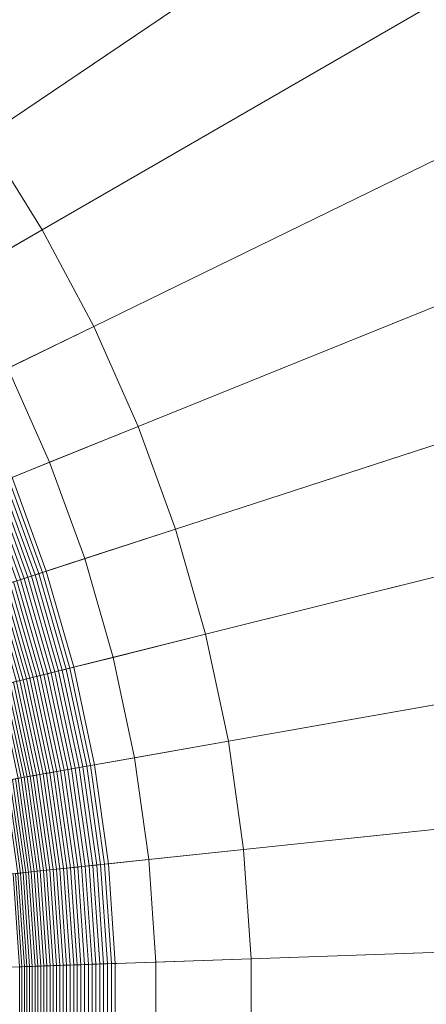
# Model space of a CAD drawing. Header units: millimetres. Extents: x -219 to 220, y -220 to 220.
# Tile 117 of 146: x 44 to 57, y 0 to 32. Entities that reach past the tile are written whole.
import ezdxf

# ---------------------------------------------------------------- set-up
doc = ezdxf.new("R2010")
doc.units = ezdxf.units.MM
doc.layers.add('LUCIDO_1', color=1, linetype='Continuous', lineweight=20, true_color=0xff0000)
doc.layers.add('Nessuna', color=7, linetype='Continuous', lineweight=9)

# ---------------------------------------------------------------- blocks, each defined once
blk = doc.blocks.new('Group-1')
at = {"layer": 'Nessuna', "color": 7, "linetype": 'Continuous', "lineweight": 9, "transparency": 33554687}
for points in [[(149.944, 134.616, -79.962), (158.973, 123.856, -79.962), (40.66, 31.419, -89.301), (38.367, 34.151, -89.301)], [(38.367, 34.151, -69.262), (40.66, 31.419, -69.262), (146.908, 114.43, -60.875), (138.566, 124.371, -60.875)], [(158.973, 123.856, -79.962), (167.229, 112.492, -79.962), (42.756, 28.534, -89.301), (40.66, 31.419, -89.301)], [(40.66, 31.419, -69.262), (42.756, 28.534, -69.262), (154.536, 103.93, -60.875), (146.908, 114.43, -60.875)], [(167.229, 112.492, -79.962), (174.673, 100.58, -79.962), (44.646, 25.509, -89.301), (42.756, 28.534, -89.301)], [(42.756, 28.534, -69.262), (44.646, 25.509, -69.262), (161.414, 92.925, -60.875), (154.536, 103.93, -60.875)], [(174.673, 100.58, -79.962), (181.267, 88.177, -79.962), (46.321, 22.36, -89.301), (44.646, 25.509, -89.301)], [(44.646, 25.509, -69.262), (46.321, 22.36, -69.262), (167.506, 81.466, -60.875), (161.414, 92.925, -60.875)], [(181.267, 88.177, -79.962), (186.98, 75.345, -79.962), (47.771, 19.101, -89.301), (46.321, 22.36, -89.301)], [(46.321, 22.36, -69.262), (47.771, 19.101, -69.262), (172.785, 69.61, -60.875), (167.506, 81.466, -60.875)], [(186.98, 75.345, -79.962), (191.785, 62.146, -79.962), (48.991, 15.75, -89.301), (47.771, 19.101, -89.301)], [(47.771, 19.101, -69.262), (48.991, 15.75, -69.262), (177.223, 57.415, -60.875), (172.785, 69.61, -60.875)], [(191.785, 62.146, -79.962), (195.656, 48.644, -79.962), (49.974, 12.321, -89.301), (48.991, 15.75, -89.301)], [(48.991, 15.75, -69.262), (49.974, 12.321, -69.262), (180.801, 44.94, -60.875), (177.223, 57.415, -60.875)], [(195.656, 48.644, -79.962), (198.577, 34.904, -79.962), (50.716, 8.832, -89.301), (49.974, 12.321, -89.301)], [(49.974, 12.321, -69.262), (50.716, 8.832, -69.262), (183.499, 32.246, -60.875), (180.801, 44.94, -60.875)], [(198.577, 34.904, -79.962), (200.532, 20.994, -79.962), (51.212, 5.3, -89.301), (50.716, 8.832, -89.301)], [(50.716, 8.832, -69.262), (51.212, 5.3, -69.262), (185.305, 19.394, -60.875), (183.499, 32.246, -60.875)], [(32.324, 21.497, -70.282), (33.748, 19.217, -70.282), (44.646, 25.509, -69.262), (42.756, 28.534, -69.262)], [(42.756, 28.534, -89.301), (44.646, 25.509, -89.301), (41.95, 23.952, -89.626), (40.175, 26.793, -89.626)], [(33.748, 19.217, -70.282), (35.01, 16.843, -70.282), (46.321, 22.36, -69.262), (44.646, 25.509, -69.262)], [(44.646, 25.509, -89.301), (46.321, 22.36, -89.301), (43.523, 20.995, -89.626), (41.95, 23.952, -89.626)], [(35.01, 16.843, -70.282), (36.104, 14.387, -70.282), (47.771, 19.101, -69.262), (46.321, 22.36, -69.262)], [(46.321, 22.36, -89.301), (47.771, 19.101, -89.301), (44.885, 17.935, -89.626), (43.523, 20.995, -89.626)], [(43.523, 20.995, -89.626), (44.885, 17.935, -89.626), (43.658, 17.439, -89.879), (42.333, 20.415, -89.879)], [(200.532, 20.994, -79.962), (201.511, 6.982, -79.962), (51.461, 1.742, -89.301), (51.212, 5.3, -89.301)], [(51.212, 5.3, -69.262), (51.461, 1.742, -69.262), (186.21, 6.448, -60.875), (185.305, 19.394, -60.875)], [(36.104, 14.387, -70.282), (37.023, 11.861, -70.282), (48.991, 15.75, -69.262), (47.771, 19.101, -69.262)], [(47.771, 19.101, -89.301), (48.991, 15.75, -89.301), (46.031, 14.788, -89.626), (44.885, 17.935, -89.626)], [(44.885, 17.935, -89.626), (46.031, 14.788, -89.626), (44.772, 14.379, -89.879), (43.658, 17.439, -89.879)], [(43.42, 17.343, -89.935), (44.528, 14.299, -89.935), (44.407, 14.26, -89.968), (43.303, 17.296, -89.968)], [(43.539, 17.391, -89.905), (44.65, 14.339, -89.905), (44.528, 14.299, -89.935), (43.42, 17.343, -89.935)], [(43.658, 17.439, -89.879), (44.772, 14.379, -89.879), (44.65, 14.339, -89.905), (43.539, 17.391, -89.905)], [(42.841, 17.109, -90.133), (43.934, 14.106, -90.133), (43.819, 14.069, -90.182), (42.728, 17.064, -90.182)], [(42.955, 17.155, -90.086), (44.051, 14.144, -90.086), (43.934, 14.106, -90.133), (42.841, 17.109, -90.133)], [(43.07, 17.202, -90.044), (44.169, 14.183, -90.044), (44.051, 14.144, -90.086), (42.955, 17.155, -90.086)], [(43.186, 17.249, -90.004), (44.288, 14.221, -90.004), (44.169, 14.183, -90.044), (43.07, 17.202, -90.044)], [(43.303, 17.296, -89.968), (44.407, 14.26, -89.968), (44.288, 14.221, -90.004), (43.186, 17.249, -90.004)], [(37.023, 11.861, -70.282), (37.764, 9.277, -70.282), (49.974, 12.321, -69.262), (48.991, 15.75, -69.262)], [(48.991, 15.75, -89.301), (49.974, 12.321, -89.301), (46.954, 11.568, -89.626), (46.031, 14.788, -89.626)], [(46.031, 14.788, -89.626), (46.954, 11.568, -89.626), (45.67, 11.248, -89.879), (44.772, 14.379, -89.879)], [(44.051, 14.144, -90.086), (44.934, 11.064, -90.086), (44.815, 11.035, -90.133), (43.934, 14.106, -90.133)], [(44.169, 14.183, -90.044), (45.054, 11.094, -90.044), (44.934, 11.064, -90.086), (44.051, 14.144, -90.086)], [(44.288, 14.221, -90.004), (45.176, 11.125, -90.004), (45.054, 11.094, -90.044), (44.169, 14.183, -90.044)], [(44.407, 14.26, -89.968), (45.298, 11.155, -89.968), (45.176, 11.125, -90.004), (44.288, 14.221, -90.004)], [(44.528, 14.299, -89.935), (45.421, 11.186, -89.935), (45.298, 11.155, -89.968), (44.407, 14.26, -89.968)], [(44.65, 14.339, -89.905), (45.545, 11.217, -89.905), (45.421, 11.186, -89.935), (44.528, 14.299, -89.935)], [(44.772, 14.379, -89.879), (45.67, 11.248, -89.879), (45.545, 11.217, -89.905), (44.65, 14.339, -89.905)], [(43.049, 13.819, -90.614), (43.912, 10.81, -90.614), (43.807, 10.783, -90.687), (42.946, 13.785, -90.687)], [(43.154, 13.853, -90.543), (44.02, 10.836, -90.543), (43.912, 10.81, -90.614), (43.049, 13.819, -90.614)], [(43.261, 13.888, -90.475), (44.128, 10.864, -90.475), (44.02, 10.836, -90.543), (43.154, 13.853, -90.543)], [(43.37, 13.923, -90.41), (44.239, 10.891, -90.41), (44.128, 10.864, -90.475), (43.261, 13.888, -90.475)], [(43.48, 13.959, -90.349), (44.351, 10.919, -90.349), (44.239, 10.891, -90.41), (43.37, 13.923, -90.41)], [(43.591, 13.995, -90.29), (44.465, 10.947, -90.29), (44.351, 10.919, -90.349), (43.48, 13.959, -90.349)], [(43.704, 14.032, -90.234), (44.58, 10.976, -90.234), (44.465, 10.947, -90.29), (43.591, 13.995, -90.29)], [(43.819, 14.069, -90.182), (44.697, 11.005, -90.182), (44.58, 10.976, -90.234), (43.704, 14.032, -90.234)], [(43.934, 14.106, -90.133), (44.815, 11.035, -90.133), (44.697, 11.005, -90.182), (43.819, 14.069, -90.182)], [(37.764, 9.277, -70.282), (38.323, 6.647, -70.282), (50.716, 8.832, -69.262), (49.974, 12.321, -69.262)], [(49.974, 12.321, -89.301), (50.716, 8.832, -89.301), (47.65, 8.292, -89.626), (46.954, 11.568, -89.626)], [(46.954, 11.568, -89.626), (47.65, 8.292, -89.626), (46.347, 8.062, -89.879), (45.67, 11.248, -89.879)], [(45.67, 11.248, -89.879), (46.347, 8.062, -89.879), (46.22, 8.04, -89.905), (45.545, 11.217, -89.905)], [(44.351, 10.919, -90.349), (45.009, 7.826, -90.349), (44.895, 7.806, -90.41), (44.239, 10.891, -90.41)], [(44.465, 10.947, -90.29), (45.124, 7.846, -90.29), (45.009, 7.826, -90.349), (44.351, 10.919, -90.349)], [(44.58, 10.976, -90.234), (45.241, 7.867, -90.234), (45.124, 7.846, -90.29), (44.465, 10.947, -90.29)], [(44.697, 11.005, -90.182), (45.36, 7.888, -90.182), (45.241, 7.867, -90.234), (44.58, 10.976, -90.234)], [(44.815, 11.035, -90.133), (45.479, 7.909, -90.133), (45.36, 7.888, -90.182), (44.697, 11.005, -90.182)], [(44.934, 11.064, -90.086), (45.6, 7.93, -90.086), (45.479, 7.909, -90.133), (44.815, 11.035, -90.133)], [(45.054, 11.094, -90.044), (45.722, 7.952, -90.044), (45.6, 7.93, -90.086), (44.934, 11.064, -90.086)], [(45.176, 11.125, -90.004), (45.845, 7.973, -90.004), (45.722, 7.952, -90.044), (45.054, 11.094, -90.044)], [(45.298, 11.155, -89.968), (45.969, 7.995, -89.968), (45.845, 7.973, -90.004), (45.176, 11.125, -90.004)], [(45.421, 11.186, -89.935), (46.094, 8.017, -89.935), (45.969, 7.995, -89.968), (45.298, 11.155, -89.968)], [(45.545, 11.217, -89.905), (46.22, 8.04, -89.905), (46.094, 8.017, -89.935), (45.421, 11.186, -89.935)], [(43.31, 10.66, -91.096), (43.952, 7.64, -91.096), (43.858, 7.623, -91.186), (43.217, 10.636, -91.186)], [(43.405, 10.683, -91.009), (44.049, 7.657, -91.009), (43.952, 7.64, -91.096), (43.31, 10.66, -91.096)], [(43.503, 10.707, -90.924), (44.147, 7.674, -90.924), (44.049, 7.657, -91.009), (43.405, 10.683, -91.009)], [(43.602, 10.732, -90.843), (44.248, 7.692, -90.843), (44.147, 7.674, -90.924), (43.503, 10.707, -90.924)], [(43.704, 10.758, -90.764), (44.351, 7.71, -90.764), (44.248, 7.692, -90.843), (43.602, 10.732, -90.843)], [(43.807, 10.783, -90.687), (44.456, 7.729, -90.687), (44.351, 7.71, -90.764), (43.704, 10.758, -90.764)], [(43.912, 10.81, -90.614), (44.563, 7.747, -90.614), (44.456, 7.729, -90.687), (43.807, 10.783, -90.687)], [(44.02, 10.836, -90.543), (44.672, 7.767, -90.543), (44.563, 7.747, -90.614), (43.912, 10.81, -90.614)], [(44.128, 10.864, -90.475), (44.783, 7.786, -90.475), (44.672, 7.767, -90.543), (44.02, 10.836, -90.543)], [(44.239, 10.891, -90.41), (44.895, 7.806, -90.41), (44.783, 7.786, -90.475), (44.128, 10.864, -90.475)], [(38.323, 6.647, -70.282), (38.697, 3.985, -70.282), (51.212, 5.3, -69.262), (50.716, 8.832, -69.262)], [(50.716, 8.832, -89.301), (51.212, 5.3, -89.301), (48.116, 4.975, -89.626), (47.65, 8.292, -89.626)], [(46.22, 8.04, -89.905), (46.672, 4.823, -89.905), (46.545, 4.81, -89.935), (46.094, 8.017, -89.935)], [(46.347, 8.062, -89.879), (46.8, 4.837, -89.879), (46.672, 4.823, -89.905), (46.22, 8.04, -89.905)], [(47.65, 8.292, -89.626), (48.116, 4.975, -89.626), (46.8, 4.837, -89.879), (46.347, 8.062, -89.879)], [(44.351, 7.71, -90.764), (44.785, 4.625, -90.764), (44.681, 4.614, -90.843), (44.248, 7.692, -90.843)], [(44.456, 7.729, -90.687), (44.891, 4.636, -90.687), (44.785, 4.625, -90.764), (44.351, 7.71, -90.764)], [(44.563, 7.747, -90.614), (44.999, 4.647, -90.614), (44.891, 4.636, -90.687), (44.456, 7.729, -90.687)], [(44.672, 7.767, -90.543), (45.109, 4.659, -90.543), (44.999, 4.647, -90.614), (44.563, 7.747, -90.614)], [(44.783, 7.786, -90.475), (45.22, 4.671, -90.475), (45.109, 4.659, -90.543), (44.672, 7.767, -90.543)], [(44.895, 7.806, -90.41), (45.334, 4.682, -90.41), (45.22, 4.671, -90.475), (44.783, 7.786, -90.475)], [(45.009, 7.826, -90.349), (45.449, 4.695, -90.349), (45.334, 4.682, -90.41), (44.895, 7.806, -90.41)], [(45.124, 7.846, -90.29), (45.566, 4.707, -90.29), (45.449, 4.695, -90.349), (45.009, 7.826, -90.349)], [(45.241, 7.867, -90.234), (45.684, 4.719, -90.234), (45.566, 4.707, -90.29), (45.124, 7.846, -90.29)], [(45.36, 7.888, -90.182), (45.803, 4.732, -90.182), (45.684, 4.719, -90.234), (45.241, 7.867, -90.234)], [(45.479, 7.909, -90.133), (45.924, 4.744, -90.133), (45.803, 4.732, -90.182), (45.36, 7.888, -90.182)], [(45.6, 7.93, -90.086), (46.046, 4.757, -90.086), (45.924, 4.744, -90.133), (45.479, 7.909, -90.133)], [(45.722, 7.952, -90.044), (46.169, 4.77, -90.044), (46.046, 4.757, -90.086), (45.6, 7.93, -90.086)], [(45.845, 7.973, -90.004), (46.294, 4.783, -90.004), (46.169, 4.77, -90.044), (45.722, 7.952, -90.044)], [(45.969, 7.995, -89.968), (46.419, 4.796, -89.968), (46.294, 4.783, -90.004), (45.845, 7.973, -90.004)], [(46.094, 8.017, -89.935), (46.545, 4.81, -89.935), (46.419, 4.796, -89.968), (45.969, 7.995, -89.968)], [(43.505, 7.561, -91.568), (43.93, 4.535, -91.568), (43.847, 4.526, -91.67), (43.423, 7.546, -91.67)], [(43.589, 7.576, -91.469), (44.016, 4.544, -91.469), (43.93, 4.535, -91.568), (43.505, 7.561, -91.568)], [(43.676, 7.591, -91.372), (44.103, 4.553, -91.372), (44.016, 4.544, -91.469), (43.589, 7.576, -91.469)], [(43.766, 7.607, -91.278), (44.194, 4.563, -91.278), (44.103, 4.553, -91.372), (43.676, 7.591, -91.372)], [(43.858, 7.623, -91.186), (44.287, 4.572, -91.186), (44.194, 4.563, -91.278), (43.766, 7.607, -91.278)], [(43.952, 7.64, -91.096), (44.382, 4.582, -91.096), (44.287, 4.572, -91.186), (43.858, 7.623, -91.186)], [(44.049, 7.657, -91.009), (44.479, 4.593, -91.009), (44.382, 4.582, -91.096), (43.952, 7.64, -91.096)], [(44.147, 7.674, -90.924), (44.579, 4.603, -90.924), (44.479, 4.593, -91.009), (44.049, 7.657, -91.009)], [(44.248, 7.692, -90.843), (44.681, 4.614, -90.843), (44.579, 4.603, -90.924), (44.147, 7.674, -90.924)], [(201.511, 6.982, -79.962), (201.511, -7.064, -79.962), (51.461, -1.824, -89.301), (51.461, 1.742, -89.301)], [(51.461, 1.742, -69.262), (51.461, -1.824, -69.262), (186.21, -6.53, -60.875), (186.21, 6.448, -60.875)], [(38.697, 3.985, -70.282), (38.885, 1.303, -70.282), (51.461, 1.742, -69.262), (51.212, 5.3, -69.262)], [(51.212, 5.3, -89.301), (51.461, 1.742, -89.301), (48.35, 1.634, -89.626), (48.116, 4.975, -89.626)], [(46.672, 4.823, -89.905), (46.899, 1.583, -89.905), (46.771, 1.578, -89.935), (46.545, 4.81, -89.935)], [(46.8, 4.837, -89.879), (47.027, 1.587, -89.879), (46.899, 1.583, -89.905), (46.672, 4.823, -89.905)], [(48.116, 4.975, -89.626), (48.35, 1.634, -89.626), (47.027, 1.587, -89.879), (46.8, 4.837, -89.879)], [(43.767, 4.518, -91.773), (43.98, 1.481, -91.773), (43.902, 1.478, -91.879), (43.69, 4.51, -91.879)], [(43.847, 4.526, -91.67), (44.06, 1.484, -91.67), (43.98, 1.481, -91.773), (43.767, 4.518, -91.773)], [(43.93, 4.535, -91.568), (44.143, 1.487, -91.568), (44.06, 1.484, -91.67), (43.847, 4.526, -91.67)], [(44.016, 4.544, -91.469), (44.229, 1.49, -91.469), (44.143, 1.487, -91.568), (43.93, 4.535, -91.568)], [(44.103, 4.553, -91.372), (44.317, 1.493, -91.372), (44.229, 1.49, -91.469), (44.016, 4.544, -91.469)], [(44.194, 4.563, -91.278), (44.408, 1.496, -91.278), (44.317, 1.493, -91.372), (44.103, 4.553, -91.372)], [(44.287, 4.572, -91.186), (44.502, 1.499, -91.186), (44.408, 1.496, -91.278), (44.194, 4.563, -91.278)], [(44.382, 4.582, -91.096), (44.597, 1.503, -91.096), (44.502, 1.499, -91.186), (44.287, 4.572, -91.186)], [(44.479, 4.593, -91.009), (44.695, 1.506, -91.009), (44.597, 1.503, -91.096), (44.382, 4.582, -91.096)], [(44.579, 4.603, -90.924), (44.795, 1.509, -90.924), (44.695, 1.506, -91.009), (44.479, 4.593, -91.009)], [(44.681, 4.614, -90.843), (44.898, 1.513, -90.843), (44.795, 1.509, -90.924), (44.579, 4.603, -90.924)], [(44.785, 4.625, -90.764), (45.002, 1.517, -90.764), (44.898, 1.513, -90.843), (44.681, 4.614, -90.843)], [(44.891, 4.636, -90.687), (45.109, 1.52, -90.687), (45.002, 1.517, -90.764), (44.785, 4.625, -90.764)], [(44.999, 4.647, -90.614), (45.217, 1.524, -90.614), (45.109, 1.52, -90.687), (44.891, 4.636, -90.687)], [(45.109, 4.659, -90.543), (45.328, 1.528, -90.543), (45.217, 1.524, -90.614), (44.999, 4.647, -90.614)], [(45.22, 4.671, -90.475), (45.44, 1.532, -90.475), (45.328, 1.528, -90.543), (45.109, 4.659, -90.543)], [(45.334, 4.682, -90.41), (45.554, 1.536, -90.41), (45.44, 1.532, -90.475), (45.22, 4.671, -90.475)], [(45.449, 4.695, -90.349), (45.67, 1.54, -90.349), (45.554, 1.536, -90.41), (45.334, 4.682, -90.41)], [(45.566, 4.707, -90.29), (45.787, 1.544, -90.29), (45.67, 1.54, -90.349), (45.449, 4.695, -90.349)], [(45.684, 4.719, -90.234), (45.905, 1.548, -90.234), (45.787, 1.544, -90.29), (45.566, 4.707, -90.29)], [(45.803, 4.732, -90.182), (46.026, 1.552, -90.182), (45.905, 1.548, -90.234), (45.684, 4.719, -90.234)], [(45.924, 4.744, -90.133), (46.147, 1.557, -90.133), (46.026, 1.552, -90.182), (45.803, 4.732, -90.182)], [(46.046, 4.757, -90.086), (46.27, 1.561, -90.086), (46.147, 1.557, -90.133), (45.924, 4.744, -90.133)], [(46.169, 4.77, -90.044), (46.394, 1.565, -90.044), (46.27, 1.561, -90.086), (46.046, 4.757, -90.086)], [(46.294, 4.783, -90.004), (46.518, 1.57, -90.004), (46.394, 1.565, -90.044), (46.169, 4.77, -90.044)], [(46.419, 4.796, -89.968), (46.644, 1.574, -89.968), (46.518, 1.57, -90.004), (46.294, 4.783, -90.004)], [(46.545, 4.81, -89.935), (46.771, 1.578, -89.935), (46.644, 1.574, -89.968), (46.419, 4.796, -89.968)], [(38.885, 1.303, -70.282), (38.885, -1.385, -70.282), (51.461, -1.824, -69.262), (51.461, 1.742, -69.262)], [(48.35, 1.634, -89.626), (48.35, -1.716, -89.626), (47.027, -1.67, -89.879), (47.027, 1.587, -89.879)], [(51.461, 1.742, -89.301), (51.461, -1.824, -89.301), (48.35, -1.716, -89.626), (48.35, 1.634, -89.626)], [(43.98, 1.481, -91.773), (43.98, -1.563, -91.773), (43.902, -1.561, -91.879), (43.902, 1.478, -91.879)], [(44.06, 1.484, -91.67), (44.06, -1.566, -91.67), (43.98, -1.563, -91.773), (43.98, 1.481, -91.773)], [(44.143, 1.487, -91.568), (44.143, -1.569, -91.568), (44.06, -1.566, -91.67), (44.06, 1.484, -91.67)], [(44.229, 1.49, -91.469), (44.229, -1.572, -91.469), (44.143, -1.569, -91.568), (44.143, 1.487, -91.568)], [(44.317, 1.493, -91.372), (44.317, -1.575, -91.372), (44.229, -1.572, -91.469), (44.229, 1.49, -91.469)], [(44.408, 1.496, -91.278), (44.408, -1.578, -91.278), (44.317, -1.575, -91.372), (44.317, 1.493, -91.372)], [(44.502, 1.499, -91.186), (44.502, -1.581, -91.186), (44.408, -1.578, -91.278), (44.408, 1.496, -91.278)], [(44.597, 1.503, -91.096), (44.597, -1.585, -91.096), (44.502, -1.581, -91.186), (44.502, 1.499, -91.186)], [(44.695, 1.506, -91.009), (44.695, -1.588, -91.009), (44.597, -1.585, -91.096), (44.597, 1.503, -91.096)], [(44.795, 1.509, -90.924), (44.795, -1.592, -90.924), (44.695, -1.588, -91.009), (44.695, 1.506, -91.009)], [(44.898, 1.513, -90.843), (44.898, -1.595, -90.843), (44.795, -1.592, -90.924), (44.795, 1.509, -90.924)], [(45.002, 1.517, -90.764), (45.002, -1.599, -90.764), (44.898, -1.595, -90.843), (44.898, 1.513, -90.843)], [(45.109, 1.52, -90.687), (45.109, -1.603, -90.687), (45.002, -1.599, -90.764), (45.002, 1.517, -90.764)], [(45.217, 1.524, -90.614), (45.217, -1.606, -90.614), (45.109, -1.603, -90.687), (45.109, 1.52, -90.687)], [(45.328, 1.528, -90.543), (45.328, -1.61, -90.543), (45.217, -1.606, -90.614), (45.217, 1.524, -90.614)], [(45.44, 1.532, -90.475), (45.44, -1.614, -90.475), (45.328, -1.61, -90.543), (45.328, 1.528, -90.543)], [(45.554, 1.536, -90.41), (45.554, -1.618, -90.41), (45.44, -1.614, -90.475), (45.44, 1.532, -90.475)], [(45.67, 1.54, -90.349), (45.67, -1.622, -90.349), (45.554, -1.618, -90.41), (45.554, 1.536, -90.41)], [(45.787, 1.544, -90.29), (45.787, -1.626, -90.29), (45.67, -1.622, -90.349), (45.67, 1.54, -90.349)], [(45.905, 1.548, -90.234), (45.905, -1.63, -90.234), (45.787, -1.626, -90.29), (45.787, 1.544, -90.29)], [(46.026, 1.552, -90.182), (46.026, -1.635, -90.182), (45.905, -1.63, -90.234), (45.905, 1.548, -90.234)], [(46.147, 1.557, -90.133), (46.147, -1.639, -90.133), (46.026, -1.635, -90.182), (46.026, 1.552, -90.182)], [(46.27, 1.561, -90.086), (46.27, -1.643, -90.086), (46.147, -1.639, -90.133), (46.147, 1.557, -90.133)], [(46.394, 1.565, -90.044), (46.394, -1.648, -90.044), (46.27, -1.643, -90.086), (46.27, 1.561, -90.086)], [(46.518, 1.57, -90.004), (46.518, -1.652, -90.004), (46.394, -1.648, -90.044), (46.394, 1.565, -90.044)], [(46.644, 1.574, -89.968), (46.644, -1.656, -89.968), (46.518, -1.652, -90.004), (46.518, 1.57, -90.004)], [(46.771, 1.578, -89.935), (46.771, -1.661, -89.935), (46.644, -1.656, -89.968), (46.644, 1.574, -89.968)], [(46.899, 1.583, -89.905), (46.899, -1.665, -89.905), (46.771, -1.661, -89.935), (46.771, 1.578, -89.935)], [(47.027, 1.587, -89.879), (47.027, -1.67, -89.879), (46.899, -1.665, -89.905), (46.899, 1.583, -89.905)]]:
    blk.add_3dface(points, dxfattribs=at)

msp = doc.modelspace()

# ---------------------------------------------------------------- block references
at = {"layer": 'LUCIDO_1', "color": 7, "transparency": 33554687}
msp.add_blockref('Group-1', (0, 0), dxfattribs=at)

doc.saveas('drawing.dxf')
